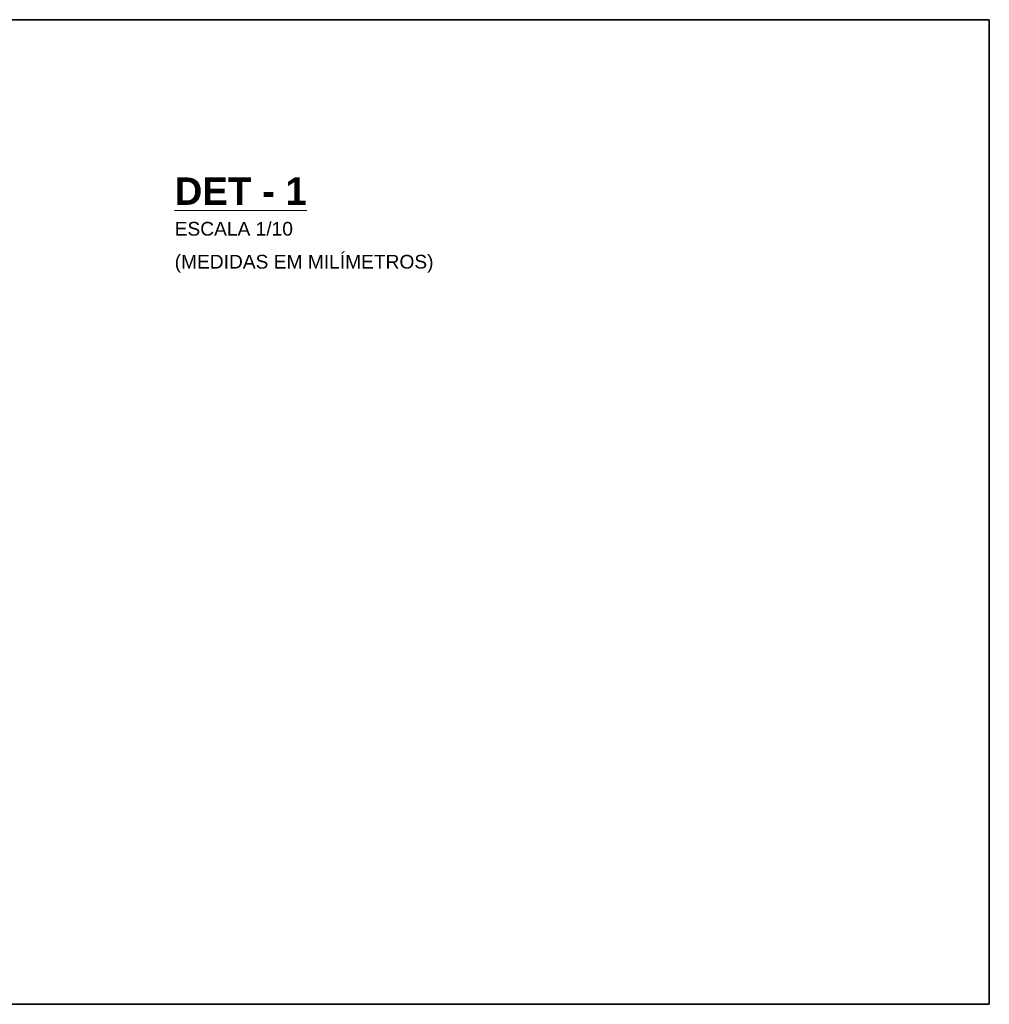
# Model space of a CAD drawing. Header units: metres. Extents: x 103.3 to 155.6, y 2.9 to 38.9.
# Tile 6 of 8: x 105.1 to 106.9, y 37.1 to 38.9. Entities that reach past the tile are written whole.
import ezdxf

# ---------------------------------------------------------------- set-up
doc = ezdxf.new("R2010")
doc.units = ezdxf.units.M
doc.layers.add('A-DETL-MEDM', color=7, linetype='Continuous', lineweight=35)
doc.layers.add('G-ANNO-TEXT', color=7, linetype='Continuous', lineweight=9)
doc.styles.add('Arial', font='arial.ttf', dxfattribs={"height": 0.025})
doc.styles.add('Arial_B', font='arialbd.ttf', dxfattribs={"height": 0.05})

msp = doc.modelspace()

# ---------------------------------------------------------------- linework, layer by layer
at = {"layer": 'A-DETL-MEDM'}
for p, q in [((103.324812, 38.85701), (106.856423, 38.85701)), ((106.856423, 38.85701), (106.856423, 37.063236)), ((106.856423, 37.063236), (103.324812, 37.063236))]:
    msp.add_line(p, q, dxfattribs=at)

# ---------------------------------------------------------------- texts
at = {"layer": 'G-ANNO-TEXT', "attachment_point": 1}
for s, insert, char_height, width, style in [('\\LDET - 1', (105.372812, 38.569674), 0.05, 0.29662437, 'Arial_B'), ('ESCALA 1/10', (105.372812, 38.488612), 0.025, 0.25974675, 'Arial'), ('(MEDIDAS EM MILÍMETROS)', (105.372812, 38.428612), 0.025, 0.56919812, 'Arial')]:
    msp.add_mtext(s, dxfattribs=dict(at, insert=insert, char_height=char_height, width=width, style=style))

doc.saveas('drawing.dxf')
